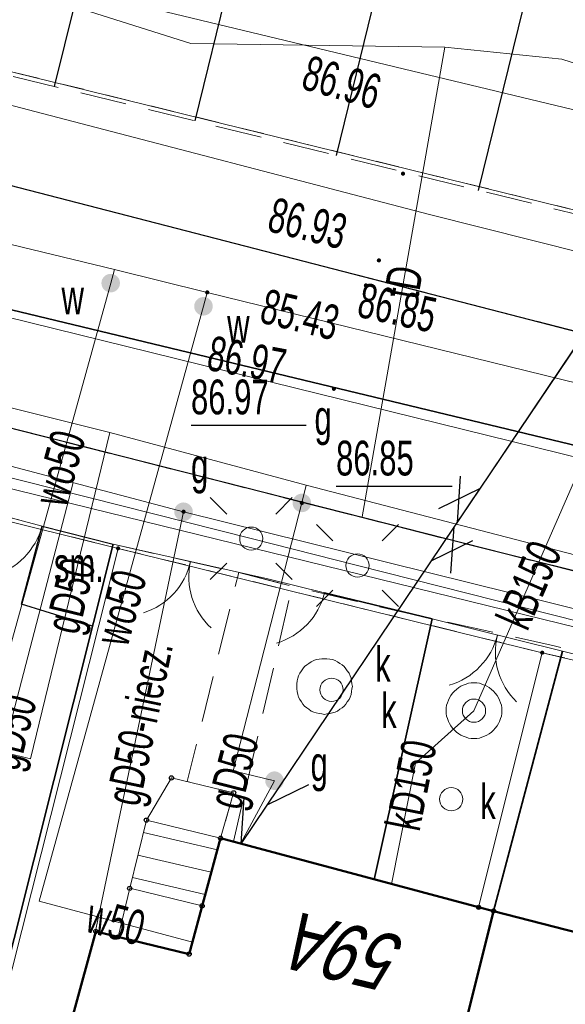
# Model space of a CAD drawing. Header units: metres. Extents: x 7504240 to 7504745, y 5782869 to 5783359.
# Tile 18 of 93: x 7504328 to 7504340, y 5782999 to 5783021. Entities that reach past the tile are written whole.
import ezdxf
from ezdxf.enums import TextEntityAlignment as Align

# ---------------------------------------------------------------- set-up
doc = ezdxf.new("R2010")
doc.units = ezdxf.units.M
doc.header["$MEASUREMENT"] = 0
for name, pattern in [('1.0_0.5', [1.5, 1, -0.5]), ('1.5_0.5', [2, 1.5, -0.5]), ('219-500', [0]), ('egug-500', [1, 0.5, -0.5]), ('l219_500', [0]), ('l32_500', [0]), ('otob_500', [0]), ('otof_500', [0]), ('sutp_500', [0])]:
    doc.linetypes.add(name, pattern=pattern)
doc.layers.get('0').update_dxf_attribs({"color": 2, "linetype": 'CONTINUOUS', "lineweight": 5})
for name, color, linetype in [('000 Inne (niezydentyfikowane)', 7, 'CONTINUOUS'), ('203-punkt graniczny', 7, 'CONTINUOUS'), ('216-obręb ewidencyjny', 7, 'CONTINUOUS'), ('218-kontur użytku gruntowego', 7, 'CONTINUOUS'), ('219-działka ewidencyjna', 7, 'CONTINUOUS'), ('312-budynek ewidencyjny', 7, 'CONTINUOUS'), ('352-schody', 7, 'CONTINUOUS'), ('Adres nieruchomości (na budynku)', 7, 'CONTINUOUS'), ('brama', 7, 'CONTINUOUS'), ('chodnik', 7, 'CONTINUOUS'), ('furtka', 7, 'CONTINUOUS'), ('jezdnia', 7, 'CONTINUOUS'), ('komora podziemna', 7, 'CONTINUOUS'), ('krawężnik', 7, 'CONTINUOUS'), ('latarnia', 7, 'CONTINUOUS'), ('ogrodzenie trwałe', 7, 'CONTINUOUS'), ('pikieta sztuczna', 7, 'CONTINUOUS'), ('pikieta sztuczna-Atr2', 7, 'CONTINUOUS'), ('przewód elektroenergetyczny podziemny', 7, 'CONTINUOUS'), ('przewód gazowy', 7, 'CONTINUOUS'), ('przewód gazowy-Atr1', 7, 'CONTINUOUS'), ('przewód kanalizacyjny', 7, 'CONTINUOUS'), ('przewód kanalizacyjny-Atr1', 7, 'CONTINUOUS'), ('przewód telekomunikacyjny napowietrzny', 7, 'CONTINUOUS'), ('przewód telekomunikacyjny podziemny', 7, 'CONTINUOUS'), ('przewód telekomunikacyjny podziemny-Atr1', 7, 'CONTINUOUS'), ('przewód wodociągowy', 7, 'CONTINUOUS'), ('przewód wodociągowy-Atr1', 7, 'CONTINUOUS'), ('Punkt budynku', 7, 'CONTINUOUS'), ('rzędna', 7, 'CONTINUOUS'), ('rzędna-Atr2', 7, 'CONTINUOUS'), ('skarpa nieumocniona', 7, 'CONTINUOUS'), ('właz do komory lub kanału - okrągły', 7, 'CONTINUOUS'), ('właz do komory lub kanału - okrągły-Atr17', 7, 'CONTINUOUS'), ('zasuwa lub zawór', 7, 'CONTINUOUS'), ('zasuwa lub zawór-Atr17', 7, 'CONTINUOUS'), ('śmietnik', 7, 'CONTINUOUS'), ('śmietnik-Atr17', 7, 'CONTINUOUS')]:
    doc.layers.add(name, color=color, linetype=linetype)
doc.styles.get("Standard").update_dxf_attribs({"font": 'Working1250', "width": 0.75})
doc.linetypes.add('902-500', pattern='A,3.75,0,[1,ksztalty.shx,S=0.5,R=0,X=0,Y=0],3.75', length=7.5)

# ---------------------------------------------------------------- blocks, each defined once
blk = doc.blocks.new('US25')
at = {"linetype": 'Continuous', "lineweight": 0}
h = blk.add_hatch(color=0, dxfattribs=at)
edge = h.paths.add_edge_path()
edge.add_arc((0, 0), 0.2, 0, 360)
blk = doc.blocks.new('PW01')
at = {"linetype": 'Continuous', "lineweight": 13}
h = blk.add_hatch(color=0, dxfattribs=at)
edge = h.paths.add_edge_path()
edge.add_arc((0, 0), 0.045, 0, 360)
blk = doc.blocks.new('SM01')
at = {"color": 0, "linetype": 'Continuous', "lineweight": 13}
for p, q in [((-0.53, 0.531), (-0.883, 0.884)), ((0.531, 0.531), (0.884, 0.884)), ((-0.53, -0.53), (-0.883, -0.883)), ((0.531, -0.53), (0.884, -0.883))]:
    blk.add_line(p, q, dxfattribs=at)
blk.add_circle((0, 0), 0.25, dxfattribs=at)
blk = doc.blocks.new('US22')
at = {"color": 0, "linetype": 'Continuous', "lineweight": 13}
blk.add_circle((0, 0), 0.25, dxfattribs=at)
blk = doc.blocks.new('OK02')
at = {"color": 0, "linetype": 'Continuous', "lineweight": 0}
for centre, start, end in [((-1.5, 0), 0, 60), ((1.5, 0), 120, 180)]:
    blk.add_arc(centre, 1.5, start, end, dxfattribs=at)
blk = doc.blocks.new('OK04')
at = {"color": 0, "linetype": 'Continuous', "lineweight": 0}
blk.add_arc((1.5, 0.001), 1.5, 120, 180, dxfattribs=at)
blk = doc.blocks.new('SUTP')
at = {"color": 0, "linetype": 'Continuous'}
for p, q in [((0, 0), (0.866, 0.5)), ((9.232, 0), (8.366, 0.5)), ((0, 0), (9.232, 0)), ((1.866, -0.5), (1, 0)), ((7.366, -0.5), (8.232, 0))]:
    blk.add_line(p, q, dxfattribs=at)
blk = doc.blocks.new('203')
at = {"linetype": 'Continuous', "lineweight": 0}
h = blk.add_hatch(color=0, dxfattribs=at)
edge = h.paths.add_edge_path()
edge.add_arc((0, 0), 0.045, 0, 360)
blk = doc.blocks.new('PUNKTBUD')
at = {"color": 0}
blk.add_circle((0, 0), 0.045, dxfattribs=at)

msp = doc.modelspace()

# ---------------------------------------------------------------- linework, layer by layer
at = {"layer": '000 Inne (niezydentyfikowane)', "color": 7, "linetype": 'Continuous', "lineweight": 25, "flags": 128}
for points in [[(7504332.05, 5783018.52), (7504334.27, 5783027.58)], [(7504338.16, 5783017.02), (7504340.41, 5783026.2)], [(7504329.02, 5783019.26), (7504330.13, 5783023.76)], [(7504335.1, 5783017.77), (7504336.21, 5783022.33)]]:
    msp.add_lwpolyline(points, dxfattribs=at)
at = {"layer": '216-obręb ewidencyjny', "color": 7, "linetype": 'l32_500', "lineweight": 35, "flags": 128}
msp.add_lwpolyline([(7504422.45, 5782991.73), (7504307.45, 5783019.41)], dxfattribs=at)
at = {"layer": '218-kontur użytku gruntowego', "color": 3, "linetype": 'egug-500', "lineweight": 18, "flags": 128}
for points in [[(7504315.56, 5783022.66), (7504374.02, 5783008.29)], [(7504307.45, 5783019.41), (7504422.45, 5782991.73)], [(7504320.66, 5783011.71), (7504330.39, 5783009.3)], [(7504330.39, 5783009.3), (7504339.53, 5783007.05)], [(7504339.53, 5783007.05), (7504349.4, 5783004.74)]]:
    msp.add_lwpolyline(points, dxfattribs=at)
at = {"layer": '219-działka ewidencyjna', "color": 7, "linetype": '219-500', "lineweight": 18, "flags": 128}
for points in [[(7504374.02, 5783008.29), (7504315.56, 5783022.66)], [(7504422.45, 5782991.73), (7504307.45, 5783019.41)], [(7504320.66, 5783011.71), (7504330.39, 5783009.3)], [(7504323.953, 5782983.786), (7504330.39, 5783009.3)], [(7504330.39, 5783009.3), (7504339.53, 5783007.05)], [(7504339.53, 5783007.05), (7504338.16, 5783001.56)], [(7504339.53, 5783007.05), (7504349.4, 5783004.74)], [(7504338.16, 5783001.56), (7504338.48, 5783001.48)], [(7504338.48, 5783001.48), (7504334.78, 5782986.63)]]:
    msp.add_lwpolyline(points, dxfattribs=at)
at = {"layer": '219-działka ewidencyjna', "color": 7, "linetype": 'l219_500', "lineweight": 18, "flags": 128}
msp.add_lwpolyline([(7504422.45, 5782991.73), (7504307.45, 5783019.41)], dxfattribs=at)
at = {"layer": '312-budynek ewidencyjny', "color": 7, "linetype": 'Continuous', "lineweight": 50, "flags": 128}
for points in [[(7504332.6, 5783003.05), (7504331.92, 5783000.55)], [(7504338.16, 5783001.56), (7504332.6, 5783003.05)], [(7504338.48, 5783001.48), (7504338.16, 5783001.56)], [(7504338.48, 5783001.48), (7504334.78, 5782986.63)], [(7504334.78, 5782986.63), (7504338.48, 5783001.48)], [(7504344.27, 5782999.99), (7504338.48, 5783001.48)], [(7504329.91, 5783001.04), (7504328.4, 5782995.51)], [(7504331.92, 5783000.55), (7504329.91, 5783001.04)]]:
    msp.add_lwpolyline(points, dxfattribs=at)
at = {"layer": '352-schody', "color": 7, "linetype": 'Continuous', "lineweight": 18, "flags": 128}
for points in [[(7504332.6, 5783003.05), (7504332.88, 5783004.03), (7504331.54, 5783004.35), (7504331, 5783003.44)], [(7504332.6, 5783003.05), (7504332.88, 5783004.03), (7504331.54, 5783004.35), (7504331, 5783003.44)], [(7504332.2, 5783001.59), (7504332.6, 5783003.05), (7504331, 5783003.44), (7504330.64, 5783001.97)], [(7504332.2, 5783001.59), (7504332.6, 5783003.05), (7504331, 5783003.44), (7504330.64, 5783001.97)], [(7504331.92, 5783000.55), (7504332.2, 5783001.59), (7504330.64, 5783001.97), (7504330.39, 5783000.92)], [(7504331.92, 5783000.55), (7504332.2, 5783001.59), (7504330.64, 5783001.97), (7504330.39, 5783000.92)]]:
    msp.add_lwpolyline(points, close=True, dxfattribs=at)
for points in [[(7504332.531, 5783002.8), (7504330.934, 5783003.172)], [(7504332.399, 5783002.317), (7504330.816, 5783002.687)], [(7504332.267, 5783001.834), (7504330.697, 5783002.201)]]:
    msp.add_lwpolyline(points, dxfattribs=at)
at = {"layer": 'brama', "color": 7, "linetype": 'otob_500', "lineweight": 18, "flags": 128}
for points in [[(7504333.62, 5783008.64), (7504330.28, 5783009.39)], [(7504339.97, 5783007.08), (7504337.16, 5783007.78)], [(7504342.99, 5783006.32), (7504339.97, 5783007.08)]]:
    msp.add_lwpolyline(points, dxfattribs=at)
at = {"layer": 'chodnik', "color": 7, "linetype": '1.0_0.5', "lineweight": 18, "flags": 128}
for points in [[(7504272.68, 5783079.94), (7504274.5, 5783079.66), (7504276.97, 5783066.63), (7504280.37, 5783047.58), (7504281.2, 5783042.89), (7504281.28, 5783042.41), (7504281.47, 5783041.8), (7504281.75, 5783041.13), (7504281.96, 5783040.59), (7504282.4, 5783039.77), (7504282.84, 5783038.99), (7504283.9, 5783037.33), (7504284.47, 5783036.52), (7504285.14, 5783035.65), (7504285.74, 5783034.91), (7504286.42, 5783034.2), (7504287.13, 5783033.44), (7504288.43, 5783032.11), (7504289.3, 5783031.28), (7504290.27, 5783030.5), (7504296.41, 5783025.45), (7504300.2, 5783022.51), (7504305, 5783018.95), (7504306.48, 5783018.06), (7504307.34, 5783017.55), (7504308.89, 5783016.86), (7504309.45, 5783016.6), (7504310.08, 5783016.41), (7504311.06, 5783016.11), (7504317.39, 5783014.53), (7504327.02, 5783012.16), (7504338.73, 5783009.18), (7504350.7, 5783006.22), (7504350.27, 5783004.56), (7504349.41, 5783004.84), (7504347.06, 5783005.39), (7504345.32, 5783005.79), (7504342.99, 5783006.32), (7504339.79, 5783007.2), (7504337.16, 5783007.78), (7504334.14, 5783008.48), (7504332.99, 5783008.78), (7504330.28, 5783009.39), (7504328.75, 5783009.78), (7504327.54, 5783010.1), (7504323.95, 5783011.04), (7504320.9, 5783011.72), (7504317.67, 5783012.56), (7504315.1, 5783013.27), (7504313.88, 5783013.55), (7504311.07, 5783014.25), (7504309.97, 5783014.53), (7504308.18, 5783015.01), (7504305.34, 5783015.84), (7504304.69, 5783016.14), (7504299.9, 5783020.29), (7504290.43, 5783027.71), (7504289.23, 5783028.76), (7504283.51, 5783034.17), (7504282.22, 5783035.16), (7504280.36, 5783036.93), (7504280.34, 5783037.15), (7504279.72, 5783041.51), (7504279.65, 5783042.07), (7504279.47, 5783043.24), (7504278.14, 5783050.16), (7504277.89, 5783051.55), (7504277.55, 5783053.27), (7504276.56, 5783058.36), (7504275.82, 5783061.49), (7504275.35, 5783064.7), (7504274.8, 5783067.62), (7504274.3, 5783071.26), (7504273.97, 5783072.6), (7504273.63, 5783074.44), (7504273.03, 5783078)], [(7504332.99, 5783008.78), (7504334.14, 5783008.48), (7504332.88, 5783002.98), (7504332.6, 5783003.05), (7504332.88, 5783004.03), (7504331.88, 5783004.27)]]:
    msp.add_lwpolyline(points, close=True, dxfattribs=at)
at = {"layer": 'furtka', "color": 7, "linetype": 'otof_500', "lineweight": 18, "flags": 128}
for points in [[(7504328.75, 5783009.78), (7504327.54, 5783010.1)], [(7504334.84, 5783008.34), (7504333.62, 5783008.64)]]:
    msp.add_lwpolyline(points, dxfattribs=at)
at = {"layer": 'jezdnia', "color": 7, "linetype": '1.5_0.5', "lineweight": 18, "flags": 128}
for points in [[(7504258.91, 5783102.195), (7504259.32, 5783101.71), (7504260.19, 5783100.87), (7504261.03, 5783100.2), (7504262.23, 5783099.48), (7504263.58, 5783098.75), (7504271.27, 5783096.34), (7504273.07, 5783095.78), (7504273.4, 5783095.77), (7504279.31, 5783093.59), (7504279.17, 5783092.79), (7504278.85, 5783090.82), (7504278.64, 5783087.72), (7504278.81, 5783086.08), (7504282.18, 5783066.33), (7504283.44, 5783058.97), (7504284.42, 5783053.22), (7504284.91, 5783049.94), (7504285.49, 5783046.49), (7504285.84, 5783044.92), (7504286.31, 5783043.45), (7504286.85, 5783042.21), (7504287.36, 5783041.25), (7504289.58, 5783038.5), (7504293.54, 5783034.48), (7504295.7, 5783032.45), (7504300.71, 5783028.28), (7504305.95, 5783024.59), (7504308.28, 5783023.17), (7504310.62, 5783021.96), (7504313.43, 5783020.91), (7504340.95, 5783013.8), (7504343.87, 5783015), (7504366.83, 5783009.82), (7504368.46, 5783007.35), (7504380.09, 5783004.41), (7504392.58, 5783000.89), (7504409.71, 5782996.44), (7504418.79, 5782994.61), (7504427.67, 5782993.29), (7504438.12, 5782992.39), (7504446.48, 5782991.94), (7504453.86, 5782991.9), (7504457.37, 5782992.02), (7504461.74, 5782992.36), (7504466.89, 5782992.96), (7504475.17, 5782994.75), (7504481.39, 5782996.44), (7504489.89, 5782999.25), (7504498.82, 5783002.54), (7504509.98, 5783007.34), (7504522.54, 5783013.35), (7504529.26, 5783016.68), (7504538.28, 5783021.08), (7504546.06, 5783024.95), (7504563.03, 5783033.15), (7504576.07, 5783039.52), (7504582.27, 5783042.49), (7504590.59, 5783046.56), (7504598.34, 5783050.34), (7504604.14, 5783053.16), (7504612.18, 5783057.1), (7504619.41, 5783060.65), (7504623.25, 5783062.68), (7504628.55, 5783065.83), (7504632.69, 5783068.5), (7504637.19, 5783071.66), (7504640.42, 5783074.18), (7504646.93, 5783079.7), (7504651.35, 5783083.5), (7504656.24, 5783087.72), (7504659.96, 5783091.18), (7504663.58, 5783094.96), (7504668.61, 5783100.21), (7504672.24, 5783104.28), (7504673.98, 5783106.47), (7504676.16, 5783109.22), (7504677.92, 5783111.69), (7504683.21, 5783119.6), (7504692.97, 5783134.06), (7504697.28, 5783140.66), (7504703.94, 5783137.76), (7504702.01, 5783134.84), (7504700.11, 5783131.95), (7504682.52, 5783107.61), (7504681.53, 5783107.36), (7504680.83, 5783106.66), (7504679.47, 5783104.87), (7504671.52, 5783096.13), (7504667.4, 5783091.62), (7504665.49, 5783089.55), (7504663.61, 5783087.67), (7504662.46, 5783086.44), (7504660.96, 5783085.08), (7504658.9, 5783083.2), (7504656.05, 5783080.53), (7504654.45, 5783079), (7504652.94, 5783077.72), (7504651.64, 5783076.47), (7504650.36, 5783075.37), (7504648.75, 5783073.98), (7504646.46, 5783072.13), (7504645.81, 5783071.59), (7504644.26, 5783070.33), (7504641.19, 5783067.95), (7504637.74, 5783065.38), (7504634.35, 5783062.98), (7504630.46, 5783060.56), (7504628.13, 5783059.2), (7504623.19, 5783056.57), (7504609.99, 5783050.25), (7504604.6, 5783047.61), (7504591.25, 5783041.21), (7504585.49, 5783038.44), (7504574.11, 5783032.73), (7504572.98, 5783032.14), (7504571.83, 5783031.12), (7504570.86, 5783029.98), (7504570.06, 5783028.28), (7504569.86, 5783026.77), (7504569.7, 5783024.89), (7504570.78, 5783021.85), (7504573.24, 5783017.15), (7504573.89, 5783016.17), (7504582.776, 5783007.938)], [(7504577.831, 5783003.782), (7504558.98, 5783020.81), (7504558.19, 5783021.34), (7504557.01, 5783021.88), (7504555.95, 5783022.12), (7504554.68, 5783022.21), (7504552.44, 5783021.93), (7504550.87, 5783021.47), (7504550.03, 5783021.13), (7504542.66, 5783017.53), (7504537.48, 5783015.03), (7504523.13, 5783008.03), (7504517.19, 5783005.17), (7504514.08, 5783003.77), (7504502.02, 5782998.51), (7504488.87, 5782993.68), (7504484.23, 5782992.16), (7504480.8, 5782991.1), (7504476.85, 5782990.02), (7504473.94, 5782989.24), (7504470.36, 5782988.44), (7504467.43, 5782987.96), (7504464.96, 5782987.62), (7504462.36, 5782987.31), (7504458.59, 5782987.02), (7504449.03, 5782986.88), (7504442.13, 5782987.04), (7504437.74, 5782987.41), (7504430.56, 5782987.86), (7504427.73, 5782988.13), (7504424.96, 5782988.52), (7504413.65, 5782990.36), (7504405.37, 5782992.35), (7504396.6, 5782994.48), (7504380.09, 5782998.65), (7504378.7, 5782997.69), (7504375.03, 5782998.38), (7504374.88, 5783000.07), (7504368.43, 5783001.67), (7504353.45, 5783005.46), (7504353.03, 5783003.8), (7504350.27, 5783004.56), (7504350.7, 5783006.22), (7504338.73, 5783009.18), (7504327.02, 5783012.16), (7504317.39, 5783014.53), (7504311.06, 5783016.11), (7504310.08, 5783016.41), (7504309.45, 5783016.6), (7504308.89, 5783016.86), (7504307.34, 5783017.55), (7504306.48, 5783018.06), (7504305, 5783018.95), (7504300.2, 5783022.51), (7504296.41, 5783025.45), (7504290.27, 5783030.5), (7504289.3, 5783031.28), (7504288.43, 5783032.11), (7504287.13, 5783033.44), (7504286.42, 5783034.2), (7504285.74, 5783034.91), (7504285.14, 5783035.65), (7504284.47, 5783036.52), (7504283.9, 5783037.33), (7504282.84, 5783038.99), (7504282.4, 5783039.77), (7504281.96, 5783040.59), (7504281.75, 5783041.13), (7504281.47, 5783041.8), (7504281.28, 5783042.41), (7504281.2, 5783042.89), (7504280.37, 5783047.58), (7504276.97, 5783066.63), (7504274.5, 5783079.66), (7504273.59, 5783081.67), (7504272.03, 5783083.99), (7504270.85, 5783085.15), (7504269.08, 5783086.4), (7504267.35, 5783087.7), (7504266.48, 5783088.16), (7504264.89, 5783089.01), (7504263.28, 5783089.41), (7504262.39, 5783089.46), (7504261.52, 5783089.34), (7504260.42, 5783089.03), (7504259.51, 5783088.65), (7504258.89, 5783088.26), (7504258.31, 5783087.84), (7504257.46, 5783087.08), (7504256.96, 5783086.56), (7504256.52, 5783086.01), (7504256.18, 5783085.39), (7504254.9, 5783082.31), (7504255.4, 5783082.11), (7504255.2, 5783081.51), (7504254.64, 5783081.7), (7504250.768, 5783072.44)]]:
    msp.add_lwpolyline(points, dxfattribs=at)
at = {"layer": 'komora podziemna', "color": 34, "linetype": 'Continuous', "lineweight": 18, "flags": 128}
for points in [[(7504335.44, 5783006.32), (7504335.43, 5783006.27), (7504335.42, 5783006.21), (7504335.41, 5783006.15), (7504335.39, 5783006.09), (7504335.37, 5783006.04), (7504335.33, 5783005.99), (7504335.3, 5783005.94), (7504335.26, 5783005.9), (7504335.22, 5783005.86), (7504335.17, 5783005.83), (7504335.12, 5783005.79), (7504335.07, 5783005.77), (7504335.01, 5783005.75), (7504334.95, 5783005.74), (7504334.89, 5783005.73), (7504334.84, 5783005.72), (7504334.78, 5783005.73), (7504334.72, 5783005.74), (7504334.66, 5783005.75), (7504334.61, 5783005.77), (7504334.55, 5783005.79), (7504334.5, 5783005.83), (7504334.46, 5783005.86), (7504334.41, 5783005.9), (7504334.37, 5783005.94), (7504334.34, 5783005.99), (7504334.31, 5783006.04), (7504334.28, 5783006.09), (7504334.26, 5783006.15), (7504334.25, 5783006.21), (7504334.24, 5783006.27), (7504334.24, 5783006.32), (7504334.24, 5783006.38), (7504334.25, 5783006.44), (7504334.26, 5783006.5), (7504334.28, 5783006.55), (7504334.31, 5783006.61), (7504334.34, 5783006.66), (7504334.37, 5783006.7), (7504334.41, 5783006.75), (7504334.46, 5783006.79), (7504334.5, 5783006.82), (7504334.55, 5783006.85), (7504334.61, 5783006.88), (7504334.66, 5783006.9), (7504334.72, 5783006.91), (7504334.78, 5783006.92), (7504334.84, 5783006.92), (7504334.89, 5783006.92), (7504334.95, 5783006.91), (7504335.01, 5783006.9), (7504335.07, 5783006.88), (7504335.12, 5783006.85), (7504335.17, 5783006.82), (7504335.22, 5783006.79), (7504335.26, 5783006.75), (7504335.3, 5783006.7), (7504335.33, 5783006.66), (7504335.37, 5783006.61), (7504335.39, 5783006.55), (7504335.41, 5783006.5), (7504335.42, 5783006.44), (7504335.43, 5783006.38)], [(7504338.66, 5783005.8), (7504338.66, 5783005.74), (7504338.65, 5783005.68), (7504338.63, 5783005.63), (7504338.61, 5783005.57), (7504338.59, 5783005.52), (7504338.56, 5783005.47), (7504338.52, 5783005.42), (7504338.48, 5783005.38), (7504338.44, 5783005.34), (7504338.39, 5783005.3), (7504338.34, 5783005.27), (7504338.29, 5783005.25), (7504338.23, 5783005.23), (7504338.18, 5783005.21), (7504338.12, 5783005.2), (7504338.06, 5783005.2), (7504338, 5783005.2), (7504337.94, 5783005.21), (7504337.89, 5783005.23), (7504337.83, 5783005.25), (7504337.78, 5783005.27), (7504337.73, 5783005.3), (7504337.68, 5783005.34), (7504337.64, 5783005.38), (7504337.6, 5783005.42), (7504337.56, 5783005.47), (7504337.53, 5783005.52), (7504337.51, 5783005.57), (7504337.49, 5783005.63), (7504337.47, 5783005.68), (7504337.46, 5783005.74), (7504337.46, 5783005.8), (7504337.46, 5783005.86), (7504337.47, 5783005.92), (7504337.49, 5783005.97), (7504337.51, 5783006.03), (7504337.53, 5783006.08), (7504337.56, 5783006.13), (7504337.6, 5783006.18), (7504337.64, 5783006.22), (7504337.68, 5783006.26), (7504337.73, 5783006.3), (7504337.78, 5783006.33), (7504337.83, 5783006.35), (7504337.89, 5783006.37), (7504337.94, 5783006.39), (7504338, 5783006.4), (7504338.06, 5783006.4), (7504338.12, 5783006.4), (7504338.18, 5783006.39), (7504338.23, 5783006.37), (7504338.29, 5783006.35), (7504338.34, 5783006.33), (7504338.39, 5783006.3), (7504338.44, 5783006.26), (7504338.48, 5783006.22), (7504338.52, 5783006.18), (7504338.56, 5783006.13), (7504338.59, 5783006.08), (7504338.61, 5783006.03), (7504338.63, 5783005.97), (7504338.65, 5783005.92), (7504338.66, 5783005.86)]]:
    msp.add_lwpolyline(points, close=True, dxfattribs=at)
at = {"layer": 'krawężnik', "color": 7, "linetype": 'Continuous', "lineweight": 25, "flags": 128}
for points in [[(7504287.36, 5783041.25), (7504289.58, 5783038.5), (7504293.54, 5783034.48), (7504295.7, 5783032.45), (7504300.71, 5783028.28), (7504305.95, 5783024.59), (7504308.28, 5783023.17), (7504310.62, 5783021.96), (7504313.43, 5783020.91), (7504340.95, 5783013.8), (7504343.87, 5783015), (7504366.83, 5783009.82), (7504368.46, 5783007.35), (7504380.09, 5783004.41)], [(7504350.27, 5783004.56), (7504350.7, 5783006.22), (7504338.73, 5783009.18), (7504327.02, 5783012.16), (7504317.39, 5783014.53), (7504311.06, 5783016.11), (7504310.08, 5783016.41), (7504309.45, 5783016.6), (7504308.89, 5783016.86), (7504307.34, 5783017.55), (7504306.48, 5783018.06), (7504305, 5783018.95), (7504300.2, 5783022.51), (7504296.41, 5783025.45), (7504290.27, 5783030.5), (7504289.3, 5783031.28), (7504288.43, 5783032.11), (7504287.13, 5783033.44), (7504286.42, 5783034.2), (7504285.74, 5783034.91), (7504285.14, 5783035.65), (7504284.47, 5783036.52), (7504283.9, 5783037.33), (7504282.84, 5783038.99)]]:
    msp.add_lwpolyline(points, dxfattribs=at)
at = {"layer": 'ogrodzenie trwałe', "color": 7, "linetype": '902-500', "lineweight": 35, "flags": 128}
for points in [[(7504330.28, 5783009.39), (7504323.876, 5782983.879)], [(7504337.16, 5783007.78), (7504334.84, 5783008.34)], [(7504337.16, 5783007.78), (7504335.91, 5783002.16)], [(7504338.48, 5783001.48), (7504339.97, 5783007.08)]]:
    msp.add_lwpolyline(points, dxfattribs=at)
at = {"layer": 'przewód elektroenergetyczny podziemny', "color": 1, "linetype": 'Continuous', "lineweight": 18, "flags": 128}
for points in [[(7504384.1, 5783005.02), (7504369.48, 5783008.35), (7504337.1, 5783016.5), (7504319.81, 5783021.01), (7504311.7, 5783023.18), (7504307.94, 5783024.38), (7504300.97, 5783030.35), (7504291.82, 5783037.94), (7504290.18, 5783039.21)], [(7504374.64, 5782999.18), (7504357.78, 5783003.11), (7504355.26, 5783003.74), (7504354.7, 5783004.01), (7504344.16, 5783006.76), (7504343.67, 5783006.82), (7504342.73, 5783007.11), (7504335.55, 5783008.93), (7504333.26, 5783009.51), (7504325.51, 5783011.47), (7504325.11, 5783011.54), (7504314.08, 5783014.26), (7504311.15, 5783015.01), (7504310.26, 5783015.48), (7504306.16, 5783016.34), (7504305.18, 5783016.72), (7504304.56, 5783017.12), (7504302.25, 5783018.72), (7504299.91, 5783020.71), (7504295.3, 5783024.52), (7504287.74, 5783030.95)], [(7504304.99, 5783016.29), (7504305.22, 5783016.55), (7504310.26, 5783015.48), (7504313.33, 5783014.45), (7504314.39, 5783013.86), (7504325.48, 5783011.22), (7504353.97, 5783004.23), (7504363.99, 5783001.77), (7504374.64, 5782999.18), (7504374.78, 5782998.35), (7504374.13, 5782995.39), (7504377.53, 5782993.77), (7504371.04, 5782968.86), (7504368.29, 5782958.09), (7504362.833, 5782936.687)]]:
    msp.add_lwpolyline(points, dxfattribs=at)
at = {"layer": 'przewód gazowy', "color": 52, "linetype": 'Continuous', "lineweight": 18, "flags": 128}
for points in [[(7504282.14, 5783037), (7504296.68, 5783024.6), (7504303.98, 5783018.48), (7504311.08, 5783015.75), (7504320.9, 5783012.97), (7504331.8, 5783010.09)], [(7504412.82, 5782991.12), (7504398.15, 5782994.76), (7504389, 5782997.11), (7504377.37, 5783000.04), (7504365.16, 5783003.11), (7504344.57, 5783008.03), (7504334.44, 5783010.66), (7504330.21, 5783011.8), (7504317.31, 5783015.02), (7504312.46, 5783016.29), (7504307.78, 5783017.61), (7504297.93, 5783024.17), (7504291.54, 5783029.76), (7504285.76, 5783035.2), (7504282.14, 5783037)], [(7504328.5, 5783004.76), (7504330.21, 5783011.8)], [(7504329.42, 5783010.72), (7504326.67, 5783000.16), (7504326.6, 5783000.18)], [(7504333.03, 5783002.93), (7504333.76, 5783004.29), (7504332.87, 5783004.5), (7504334.35, 5783010.28), (7504334.44, 5783010.66)], [(7504329.89, 5783000.98), (7504331.8, 5783010.09)], [(7504331.8, 5783010.09), (7504345.04, 5783006.8), (7504364.92, 5783002.08)], [(7504328.5, 5783004.76), (7504320.01, 5783006.85), (7504319.83, 5783006.07)]]:
    msp.add_lwpolyline(points, dxfattribs=at)
at = {"layer": 'przewód kanalizacyjny', "color": 34, "linetype": 'Continuous', "lineweight": 18, "flags": 128}
for points in [[(7504313.71, 5783017.78), (7504323.81, 5783015.32), (7504340.43, 5783011.22), (7504350.86, 5783008.79), (7504352.47, 5783008.37), (7504366.9, 5783004.83)], [(7504340.43, 5783011.22), (7504338.06, 5783005.8)], [(7504338.06, 5783005.8), (7504336.8, 5783004.67), (7504336.28, 5783002.06)]]:
    msp.add_lwpolyline(points, dxfattribs=at)
at = {"layer": 'przewód telekomunikacyjny napowietrzny', "color": 30, "linetype": 'sutp_500', "lineweight": 18, "flags": 128}
msp.add_lwpolyline([(7504342.29, 5783016.69), (7504333.04, 5783002.93)], dxfattribs=at)
at = {"layer": 'przewód telekomunikacyjny podziemny', "color": 30, "linetype": 'Continuous', "lineweight": 18, "flags": 128}
for points in [[(7504308.3, 5783130.52), (7504314.06, 5783122.02), (7504301.1, 5783110.44), (7504294.62, 5783104.5), (7504293.31, 5783103.32), (7504286.56, 5783091.35), (7504290.45, 5783084.79), (7504288.13, 5783074.1), (7504288.98, 5783063.04), (7504290.59, 5783059.18), (7504292.7, 5783051.36), (7504295.74, 5783045.52), (7504291.64, 5783043.03), (7504298.44, 5783035.65), (7504312.58, 5783026.31), (7504331.96, 5783020.19), (7504337.43, 5783020.11), (7504339.95, 5783019.85), (7504362.47, 5783012.63), (7504365.1, 5783015.2), (7504381.87, 5783009.7)], [(7504378.42, 5783009.58), (7504313.22, 5783025.25)], [(7504337.43, 5783020.11), (7504335.65, 5783009.98)]]:
    msp.add_lwpolyline(points, dxfattribs=at)
at = {"layer": 'przewód wodociągowy', "color": 5, "linetype": 'Continuous', "lineweight": 18, "flags": 128}
for points in [[(7504264.53, 5783100.03), (7504264.81, 5783099.92), (7504278.59, 5783094.45), (7504278.57, 5783094), (7504278.1, 5783084.88), (7504286.23, 5783040.25), (7504287.3, 5783039.19), (7504287.51, 5783038.98), (7504293.48, 5783033.06), (7504307.98, 5783022), (7504317.4, 5783018.66), (7504327.14, 5783016.08), (7504327.63, 5783015.96), (7504330.31, 5783015.31), (7504332.31, 5783014.82), (7504347.98, 5783010.97), (7504376.93, 5783003.63), (7504377.4, 5783003.51)], [(7504330.31, 5783015.31), (7504330.23, 5783015.02), (7504327.57, 5783005.41), (7504326.08, 5783005.72), (7504325.78, 5783004.55)], [(7504332.31, 5783014.82), (7504332.23, 5783014.52), (7504328.69, 5783001.69)], [(7504328.69, 5783001.69), (7504331.99, 5783000.81)]]:
    msp.add_lwpolyline(points, dxfattribs=at)
at = {"layer": 'rzędna-Atr2', "color": 7, "flags": 128}
for points in [[(7504331.961, 5783011.957), (7504334.44, 5783011.957)], [(7504335.088, 5783010.64), (7504337.593, 5783010.64)]]:
    msp.add_lwpolyline(points, dxfattribs=at)
at = {"layer": 'skarpa nieumocniona', "color": 7, "linetype": '1.0_0.5', "lineweight": 18, "flags": 128}
msp.add_lwpolyline([(7504380.26, 5783157.29), (7504360.6, 5783143.78), (7504316.18, 5783114.33), (7504308.12, 5783108.39), (7504301.16, 5783102.47), (7504297.24, 5783098.07), (7504295, 5783094.94), (7504291.32, 5783088.62), (7504289.64, 5783082.62), (7504289, 5783074.3), (7504289.05, 5783069.88), (7504290.14, 5783061.08), (7504292.11, 5783054.55), (7504294.02, 5783050.56), (7504299.26, 5783044.09), (7504307.08, 5783036.72), (7504312.87, 5783033.06), (7504316.58, 5783031.37), (7504328.4, 5783028.9), (7504351.13, 5783023.78), (7504363.39, 5783021.3), (7504413.85, 5783010.73), (7504431.69, 5783007.41), (7504436.75, 5783006.68), (7504449.41, 5783006.34), (7504455.77, 5783006.68), (7504466.29, 5783007.91), (7504473.68, 5783009.36), (7504480.69, 5783011.01), (7504494.41, 5783014.72), (7504506.9, 5783019.28), (7504519.45, 5783025.13), (7504534.08, 5783032.16), (7504551.57, 5783040.71), (7504569.46, 5783049.26), (7504587.18, 5783058.15), (7504598.88, 5783063.95), (7504609.85, 5783070.47), (7504626.84, 5783080.04), (7504636.35, 5783086.39), (7504644.85, 5783093.82), (7504653.4, 5783101.92), (7504661.84, 5783111.43), (7504671.68, 5783124.09), (7504681.81, 5783136.8), (7504682.99, 5783139.33), (7504682.99, 5783141.47), (7504681.9, 5783149.9), (7504687.5, 5783150.11), (7504691.23, 5783148.09), (7504688.67, 5783134.36), (7504687.62, 5783131.16), (7504670.58, 5783105.9), (7504665.57, 5783099.62), (7504660.83, 5783094.45), (7504651.28, 5783086.01), (7504639.63, 5783075.99), (7504633.77, 5783072.09), (7504616.16, 5783061.81), (7504605.84, 5783056.43), (7504578.71, 5783043.4), (7504537.89, 5783023.52), (7504518.91, 5783013.94), (7504507.93, 5783008.75), (7504501.44, 5783006.01), (7504493.81, 5783003.86), (7504483.25, 5783001.26), (7504466.9, 5782996.88), (7504461.31, 5782996.25), (7504448.12, 5782995.98), (7504439.68, 5782995.93), (7504424.97, 5782996.88), (7504417.47, 5782998.08), (7504402.32, 5783001.64), (7504382.41, 5783006.37), (7504367, 5783010.06), (7504349.55, 5783014.23), (7504312.94, 5783023.2), (7504304.88, 5783028.31), (7504298.92, 5783033.22), (7504294.33, 5783037.81), (7504290.06, 5783044.03), (7504286.84, 5783049.67), (7504284.73, 5783055.27), (7504283.46, 5783061.23), (7504282.72, 5783067.77), (7504282.14, 5783078.58), (7504282.35, 5783082.9), (7504283.67, 5783088.23), (7504285.41, 5783094.35), (7504288.53, 5783099.88), (7504292.8, 5783105.26), (7504299.13, 5783111.8), (7504305.14, 5783117.18), (7504311.05, 5783121.77), (7504324.28, 5783130.74), (7504335.99, 5783138.86), (7504380.83, 5783168.62), (7504391.47, 5783175.56), (7504419.98, 5783194.78), (7504441.54, 5783209.35), (7504458.79, 5783221.06), (7504464.22, 5783218.59), (7504462.78, 5783216.55), (7504450.84, 5783204.54), (7504448.08, 5783202.3), (7504441.38, 5783197.83), (7504424.07, 5783186.48), (7504393.68, 5783166.39)], close=True, dxfattribs=at)
msp.add_lwpolyline([(7504380.26, 5783157.29), (7504360.6, 5783143.78), (7504316.18, 5783114.33), (7504308.12, 5783108.39), (7504301.16, 5783102.47), (7504297.24, 5783098.07), (7504295, 5783094.94), (7504291.32, 5783088.62), (7504289.64, 5783082.62), (7504289, 5783074.3), (7504289.05, 5783069.88), (7504290.14, 5783061.08), (7504292.11, 5783054.55), (7504294.02, 5783050.56), (7504299.26, 5783044.09), (7504307.08, 5783036.72), (7504312.87, 5783033.06), (7504316.58, 5783031.37), (7504328.4, 5783028.9), (7504351.13, 5783023.78), (7504363.39, 5783021.3), (7504413.85, 5783010.73), (7504431.69, 5783007.41), (7504436.75, 5783006.68), (7504449.41, 5783006.34), (7504455.77, 5783006.68), (7504466.29, 5783007.91), (7504473.68, 5783009.36), (7504480.69, 5783011.01), (7504494.41, 5783014.72), (7504506.9, 5783019.28), (7504519.45, 5783025.13), (7504534.08, 5783032.16), (7504551.57, 5783040.71), (7504569.46, 5783049.26), (7504587.18, 5783058.15), (7504598.88, 5783063.95), (7504609.85, 5783070.47), (7504626.84, 5783080.04), (7504636.35, 5783086.39), (7504644.85, 5783093.82), (7504653.4, 5783101.92), (7504661.84, 5783111.43), (7504671.68, 5783124.09), (7504681.81, 5783136.8), (7504682.99, 5783139.33), (7504682.99, 5783141.47), (7504681.9, 5783149.9), (7504687.5, 5783150.11), (7504691.23, 5783148.09), (7504688.67, 5783134.36), (7504687.62, 5783131.16), (7504670.58, 5783105.9), (7504665.57, 5783099.62), (7504660.83, 5783094.45), (7504651.28, 5783086.01), (7504639.63, 5783075.99), (7504633.77, 5783072.09), (7504616.16, 5783061.81), (7504605.84, 5783056.43), (7504578.71, 5783043.4), (7504537.89, 5783023.52), (7504518.91, 5783013.94), (7504507.93, 5783008.75), (7504501.44, 5783006.01), (7504493.81, 5783003.86), (7504483.25, 5783001.26), (7504466.9, 5782996.88), (7504461.31, 5782996.25), (7504448.12, 5782995.98), (7504439.68, 5782995.93), (7504424.97, 5782996.88), (7504417.47, 5782998.08), (7504402.32, 5783001.64), (7504382.41, 5783006.37), (7504367, 5783010.06), (7504349.55, 5783014.23), (7504312.94, 5783023.2), (7504304.88, 5783028.31), (7504298.92, 5783033.22), (7504294.33, 5783037.81), (7504290.06, 5783044.03), (7504286.84, 5783049.67), (7504284.73, 5783055.27), (7504283.46, 5783061.23), (7504282.72, 5783067.77), (7504282.14, 5783078.58), (7504282.35, 5783082.9), (7504283.67, 5783088.23), (7504285.41, 5783094.35), (7504288.53, 5783099.88), (7504292.8, 5783105.26), (7504299.13, 5783111.8), (7504305.14, 5783117.18), (7504311.05, 5783121.77), (7504324.28, 5783130.74), (7504335.99, 5783138.86), (7504380.83, 5783168.62), (7504391.47, 5783175.56), (7504419.98, 5783194.78), (7504441.54, 5783209.35), (7504458.79, 5783221.06), (7504464.22, 5783218.59), (7504462.78, 5783216.55), (7504450.84, 5783204.54), (7504448.08, 5783202.3), (7504441.38, 5783197.83), (7504424.07, 5783186.48), (7504393.68, 5783166.39)], close=True, dxfattribs=at)
at = {"layer": 'śmietnik', "color": 7, "linetype": 'Continuous', "lineweight": 25, "flags": 128}
msp.add_lwpolyline([(7504329.84, 5783007.62), (7504328.31, 5783008.1), (7504328.75, 5783009.78), (7504330.28, 5783009.39)], close=True, dxfattribs=at)

# ---------------------------------------------------------------- block references
at = {"layer": '203-punkt graniczny', "color": 7, "linetype": 'Continuous', "lineweight": 18}
for p in [(7504330.39, 5783009.3), (7504339.53, 5783007.05), (7504338.16, 5783001.56), (7504338.48, 5783001.48)]:
    msp.add_blockref('203', p, dxfattribs=at)
at = {"layer": 'brama', "color": 7, "linetype": 'Continuous', "lineweight": 18}
for p, rotation in [((7504331.95, 5783009.015), 167.344), ((7504338.565, 5783007.43), 166.012)]:
    msp.add_blockref('OK02', p, dxfattribs=dict(at, rotation=rotation))
at = {"layer": 'furtka', "color": 7, "linetype": 'Continuous', "lineweight": 18}
for p, rotation in [((7504328.75, 5783009.78), 165.187), ((7504334.84, 5783008.34), 166.185)]:
    msp.add_blockref('OK04', p, dxfattribs=dict(at, rotation=rotation))
at = {"layer": 'latarnia', "color": 7, "linetype": 'Continuous', "lineweight": 18}
for p in [(7504333.26, 5783009.51), (7504335.55, 5783008.93)]:
    msp.add_blockref('SM01', p, dxfattribs=at)
at = {"layer": 'pikieta sztuczna', "color": 7, "linetype": 'Continuous', "lineweight": 13}
for p in [(7504336.53, 5783017.38), (7504336.01, 5783015.51), (7504335.73, 5783014.97), (7504335.04, 5783012.74)]:
    msp.add_blockref('PW01', p, dxfattribs=at)
at = {"layer": 'przewód telekomunikacyjny napowietrzny', "color": 30, "linetype": 'Continuous', "lineweight": 18}
for p, rotation in [((7504342.29, 5783016.69), 236.089), ((7504333.04, 5783002.93), 56.08899999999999)]:
    msp.add_blockref('SUTP', p, dxfattribs=dict(at, rotation=rotation))
at = {"layer": 'Punkt budynku', "color": 5, "linetype": 'Continuous', "lineweight": 18}
for p in [(7504331.54, 5783004.35), (7504332.88, 5783004.03), (7504331, 5783003.44), (7504332.6, 5783003.05), (7504330.64, 5783001.97), (7504332.2, 5783001.59), (7504338.16, 5783001.56), (7504338.48, 5783001.48), (7504329.91, 5783001.04), (7504330.39, 5783000.92), (7504331.92, 5783000.55)]:
    msp.add_blockref('PUNKTBUD', p, dxfattribs=at)
at = {"layer": 'rzędna', "color": 5, "linetype": 'Continuous', "lineweight": 18}
msp.add_blockref('PW01', (7504332.31, 5783014.82), dxfattribs=at)
at = {"layer": 'rzędna', "color": 52, "linetype": 'Continuous', "lineweight": 18}
for p, rotation in [((7504334.35, 5783010.28), 259.372), ((7504331.8, 5783010.09), 252.359)]:
    msp.add_blockref('PW01', p, dxfattribs=dict(at, rotation=rotation))
at = {"layer": 'właz do komory lub kanału - okrągły', "color": 7, "linetype": 'Continuous', "lineweight": 18}
for p in [(7504334.99, 5783006.25), (7504338.06, 5783005.8), (7504337.57, 5783003.89)]:
    msp.add_blockref('US22', p, dxfattribs=at)
at = {"layer": 'zasuwa lub zawór', "color": 5, "linetype": 'Continuous', "lineweight": 18}
for p in [(7504330.23, 5783015.02), (7504332.23, 5783014.52)]:
    msp.add_blockref('US25', p, dxfattribs=at)
at = {"layer": 'zasuwa lub zawór', "color": 52, "linetype": 'Continuous', "lineweight": 18}
for p, rotation in [((7504334.35, 5783010.28), 259.372), ((7504331.8, 5783010.09), 252.359), ((7504333.76, 5783004.29), 331.572)]:
    msp.add_blockref('US25', p, dxfattribs=dict(at, rotation=rotation))

# ---------------------------------------------------------------- texts
at = {"layer": 'Adres nieruchomości (na budynku)', "color": 7, "linetype": 'Continuous', "lineweight": 25, "oblique": 15, "width": 0.79}
msp.add_text('59A', height=1.25, rotation=166.467, dxfattribs=at).set_placement((7504335.36, 5783000.56), align=Align.MIDDLE_CENTER)
at = {"layer": 'pikieta sztuczna-Atr2', "color": 7, "width": 0.667}
for s, rotation, p in [('86.96', 343.913, (7504334.305, 5783019.224)), ('86.93', 345.865, (7504333.574, 5783016.153)), ('86.85', 347.765, (7504335.511, 5783014.303)), ('86.97', 349.384, (7504332.273, 5783013.156))]:
    msp.add_text(s, height=0.75, rotation=rotation, dxfattribs=at).set_placement(p)
at = {"layer": 'przewód gazowy-Atr1', "color": 52, "width": 0.667}
for s, rotation, p in [('gD50', 76.347, (7504329.355, 5783008.28)), ('gD50-niecz.', 78.207, (7504330.845, 5783005.537)), ('gD50', 75.425, (7504328.081, 5783005.342)), ('gD50', 75.638, (7504332.87, 5783004.501))]:
    msp.add_text(s, height=0.75, rotation=rotation, dxfattribs=at).set_placement(p, align=Align.MIDDLE_CENTER)
at = {"layer": 'przewód kanalizacyjny-Atr1', "color": 34, "width": 0.667}
for s, rotation, p in [('kB150', 66.382, (7504339.245, 5783008.51)), ('kD150', 78.732, (7504336.705, 5783004.195))]:
    msp.add_text(s, height=0.75, rotation=rotation, dxfattribs=at).set_placement(p, align=Align.MIDDLE_CENTER)
at = {"layer": 'przewód telekomunikacyjny podziemny-Atr1', "color": 30, "width": 0.667}
msp.add_text('tD', height=0.75, rotation=80.034, dxfattribs=at).set_placement((7504336.54, 5783015.045), align=Align.MIDDLE_CENTER)
at = {"layer": 'przewód wodociągowy-Atr1', "color": 5, "width": 0.667}
for rotation, p in [(74.528, (7504328.91, 5783010.26)), (74.574, (7504330.23, 5783007.25))]:
    msp.add_text('wo50', height=0.75, rotation=rotation, dxfattribs=at).set_placement(p, align=Align.MIDDLE_LEFT)
msp.add_text('w50', height=0.75, rotation=-14.931, dxfattribs=at).set_placement((7504330.34, 5783001.25), align=Align.MIDDLE_CENTER)
at = {"layer": 'rzędna-Atr2', "color": 5, "width": 0.667}
msp.add_text('85.43', height=0.75, rotation=346.196, dxfattribs=at).set_placement((7504333.41, 5783014.18))
at = {"layer": 'rzędna-Atr2', "color": 52, "width": 0.667}
for s, p in [('86.97', (7504331.961, 5783011.965)), ('86.85', (7504335.088, 5783010.647))]:
    msp.add_text(s, height=0.75, dxfattribs=at).set_placement(p, align=Align.BOTTOM_LEFT)
at = {"layer": 'właz do komory lub kanału - okrągły-Atr17', "color": 7, "width": 0.667}
for p in [(7504335.93, 5783006.8), (7504336.06, 5783005.8), (7504338.195, 5783003.838)]:
    msp.add_text('k', height=0.75, dxfattribs=at).set_placement(p, align=Align.MIDDLE_LEFT)
at = {"layer": 'zasuwa lub zawór-Atr17', "color": 5, "width": 0.667}
for p in [(7504329.17, 5783014.72), (7504332.74, 5783014.11)]:
    msp.add_text('w', height=0.75, dxfattribs=at).set_placement(p, align=Align.MIDDLE_LEFT)
at = {"layer": 'zasuwa lub zawór-Atr17', "color": 52, "width": 0.667}
for p in [(7504334.622, 5783012.122), (7504331.961, 5783011.079), (7504334.538, 5783004.658)]:
    msp.add_text('g', height=0.75, dxfattribs=at).set_placement(p, align=Align.MIDDLE_LEFT)
at = {"layer": 'śmietnik-Atr17', "color": 7, "width": 0.667}
msp.add_text('sm.', height=0.75, dxfattribs=at).set_placement((7504329.545, 5783008.949), align=Align.MIDDLE_CENTER)

doc.saveas('drawing.dxf')
